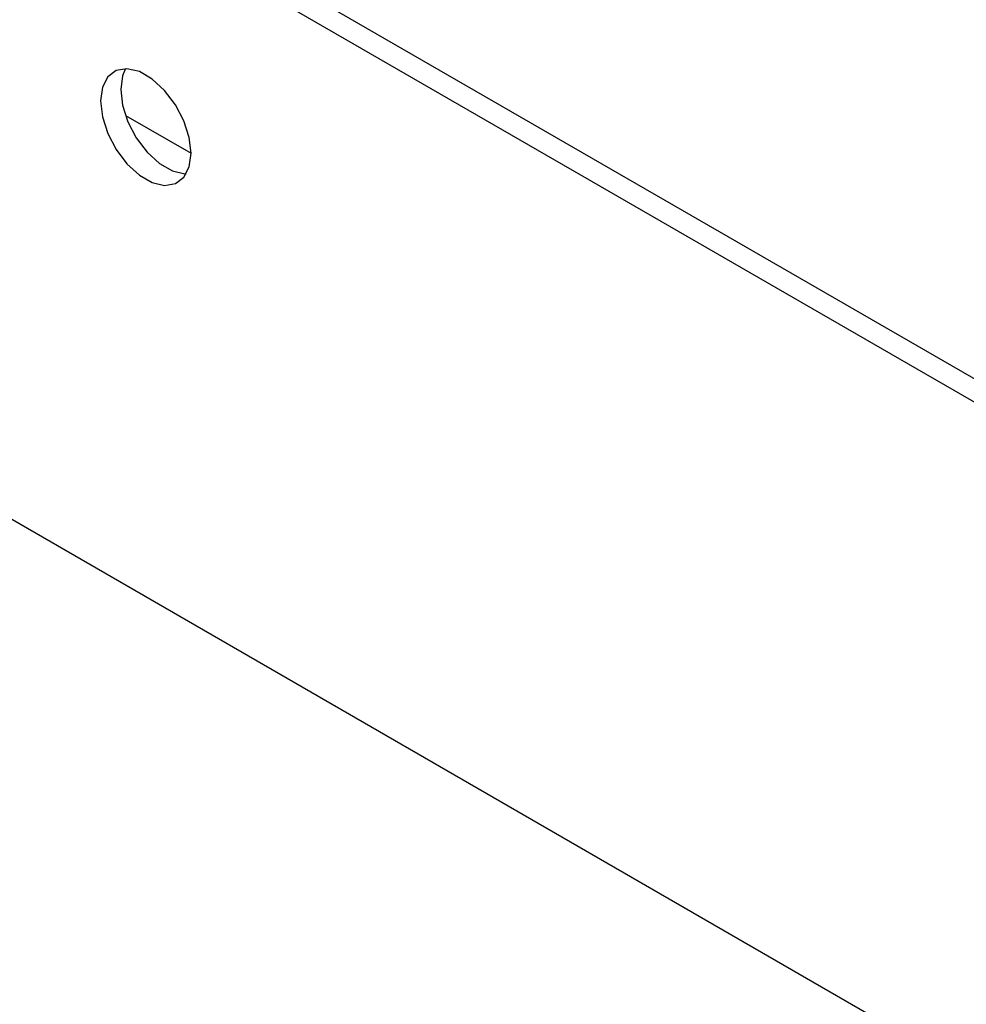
# Paper-space layout 'Blatt4' of a CAD drawing. Header units: millimetres. Extents: x 5 to 418, y 2 to 292.
# Tile 80 of 111: x 137 to 148, y 241 to 253. Entities that reach past the tile are written whole.
import ezdxf

# ---------------------------------------------------------------- set-up
doc = ezdxf.new("R2010")
doc.units = ezdxf.units.MM

psp = doc.layouts.new('Blatt4')

# ---------------------------------------------------------------- linework, layer by layer
at = {"color": 7, "linetype": 'Continuous', "lineweight": 25}
for p, q in [((171.815, 235.108), (106.054, 273.071)), ((171.579, 234.972), (105.818, 272.935)), ((167.69, 229.324), (109.707, 262.797)), ((138.46, 251.709), (139.229, 251.265))]:
    psp.add_line(p, q, dxfattribs=at)
at = {"color": 7, "linetype": 'Continuous', "lineweight": 25, "flags": 128}
for points in [[(139.229, 251.266), (139.208, 251.451), (139.145, 251.645), (139.046, 251.834), (138.919, 252.002), (138.774, 252.135), (138.623, 252.222), (138.478, 252.256), (138.351, 252.235), (138.253, 252.161), (138.19, 252.038), (138.168, 251.878), (138.19, 251.693), (138.253, 251.498), (138.351, 251.31), (138.478, 251.142), (138.623, 251.009), (138.774, 250.922), (138.919, 250.888), (139.046, 250.909), (139.145, 250.983), (139.208, 251.106), (139.229, 251.266)], [(138.461, 252.257), (138.426, 252.174), (138.404, 252.014), (138.426, 251.829), (138.488, 251.634), (138.587, 251.446), (138.714, 251.278), (138.859, 251.145), (139.01, 251.058), (139.155, 251.024), (139.173, 251.023)]]:
    psp.add_lwpolyline(points, dxfattribs=at)

doc.saveas('drawing.dxf')
